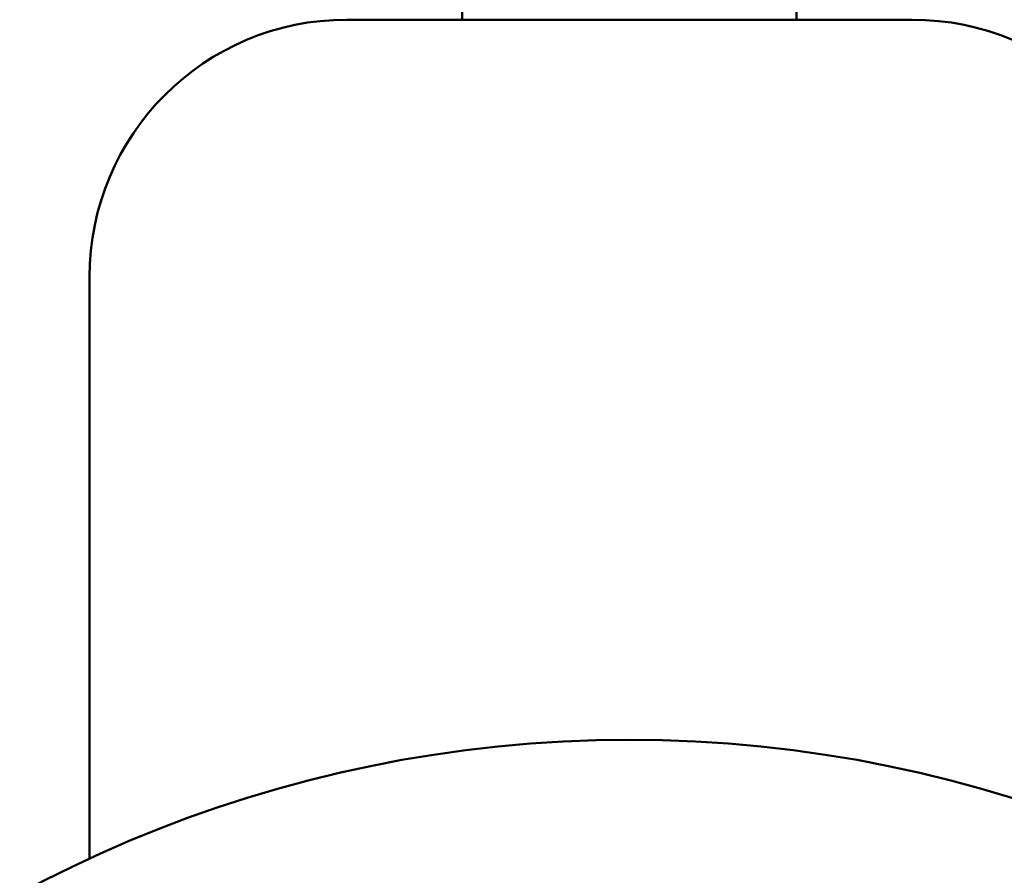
# Model space of a CAD drawing. Header units: millimetres. Extents: x 113 to 2969, y 62 to 2427.
# Tile 172 of 256: x 1339 to 1378, y 157 to 190. Entities that reach past the tile are written whole.
import ezdxf

# ---------------------------------------------------------------- set-up
doc = ezdxf.new("R2010")
doc.units = ezdxf.units.MM
doc.header["$LTSCALE"] = 12
doc.layers.add('Widoczne (ISO)', color=7, linetype='Continuous', lineweight=50)

msp = doc.modelspace()

# ---------------------------------------------------------------- linework, layer by layer
at = {"layer": 'Widoczne (ISO)'}
for p, q in [((1356.594, 194.328), (1356.594, 190.33)), ((1369.594, 194.328), (1369.594, 190.33)), ((1352.094, 190.33), (1374.094, 190.33)), ((1342.094, 180.33), (1342.094, 157.706))]:
    msp.add_line(p, q, dxfattribs=at)
msp.add_circle((1363.094, 112.33), 50, dxfattribs=at)
for centre, start, end in [((1352.094, 180.33), 90, 180), ((1374.094, 180.33), 0, 90)]:
    msp.add_arc(centre, 10, start, end, dxfattribs=at)

doc.saveas('drawing.dxf')
